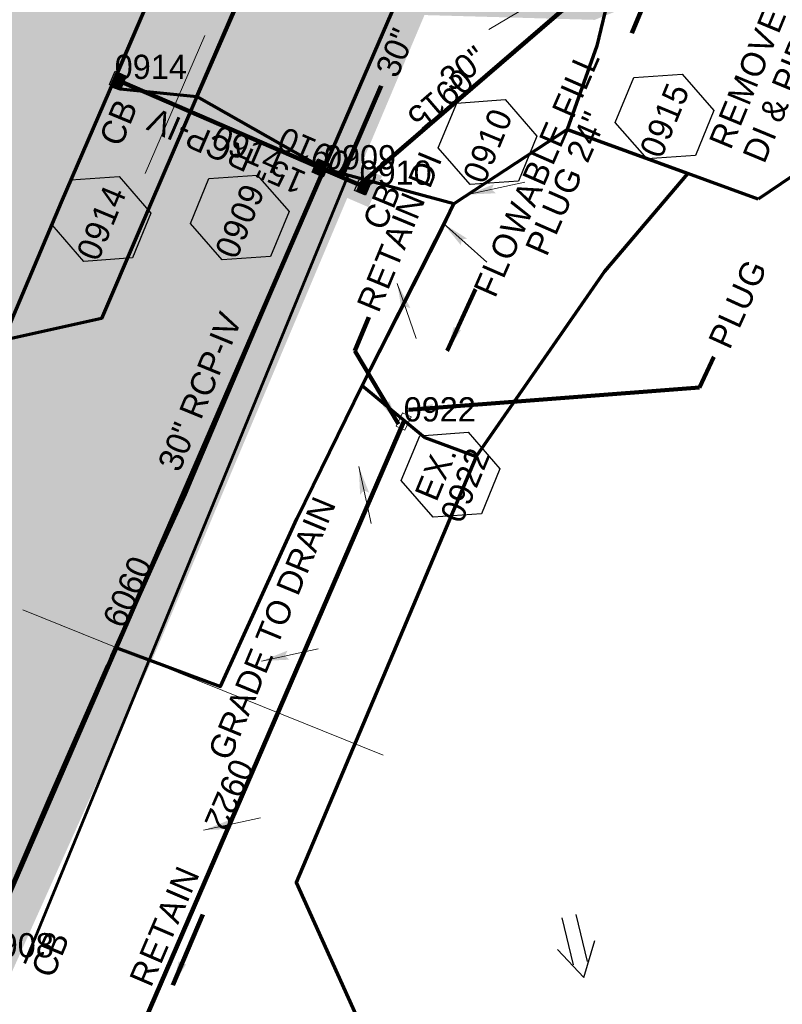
# Model space of a CAD drawing. Extents: x 1160024 to 2574774, y 200346 to 1150377.
# Tile 101 of 118: x 2483273 to 2483430, y 368753 to 368956. Entities that reach past the tile are written whole.
import ezdxf
from ezdxf.enums import TextEntityAlignment as Align

# ---------------------------------------------------------------- set-up
doc = ezdxf.new("R2010")
doc.units = 0
doc.header["$MEASUREMENT"] = 0
for name, pattern in [('DGN Style 2', [29.296317, 17.57779, -11.718527]), ('DGN Style 3', [41.014844, 29.296317, -11.718527]), ('DGN Style 6', [55.721595, 0.029296, -11.718527, 20.507422, -11.718527, 0.029296, -11.718527])]:
    doc.linetypes.add(name, pattern=pattern)
for name, color, linetype, lineweight in [('Exist Drainage Structure Drop Inlet CELL', 1, 'DGN Style 3', 0), ('Exist Plan Preparation Drainage Arrows Symbol CELL', 5, 'Continuous', 30), ('Exist Plan Preparation Drainage Notes Label', 31, 'Continuous', 30), ('Exist Plan Preparation Watershed Blue', 5, 'Continuous', 30), ('Prop Drainage Structure Box Number Symbol CELL', 9, 'Continuous', 30), ('Prop Drainage Structure Catch Basin Grate 840 03F CELL', 7, 'Continuous', 30), ('Prop Drainage Structure Catch Basin Grate 840 03F Label', 9, 'Continuous', 30), ('Prop Drainage Structure Catch Basin Grate 840 03G CELL', 7, 'Continuous', 30), ('Prop Drainage Structure Catch Basin Grate 840 03G Label', 9, 'Continuous', 30), ('Prop Drainage Structure Flowable Fill Label', 101, 'Continuous', 30), ('Prop Drainage Structure Pipe RCP 15in Class IV', 9, 'Continuous', 211), ('Prop Drainage Structure Pipe RCP 15in Class IV Label', 9, 'Continuous', 30), ('Prop Drainage Structure Pipe RCP 30in Class III', 9, 'Continuous', 211), ('Prop Drainage Structure Pipe RCP 30in Class III Label', 9, 'Continuous', 30), ('Prop Drainage Structure Pipe RCP 30in Class IV', 9, 'Continuous', 211), ('Prop Drainage Structure Pipe Removal Label', 9, 'Continuous', 30), ('Prop Drainage Structure Plot Symbol 20 Scale', 9, 'DGN Style 2', 13), ('Prop Drainage Structure Plot Symbol 50 Scale', 9, 'DGN Style 2', 13), ('Prop Plan Preparation Grade to Drain Arrows CELL', 7, 'Continuous', 13), ('Prop Plan Preparation Grade to Drain Arrows Label', 9, 'Continuous', 30)]:
    doc.layers.add(name, color=color, linetype=linetype, lineweight=lineweight)
for name, color, linetype, lineweight, plot in [('Scratch_Level_5', 6, 'Continuous', 0, False), ('Scratch_Level_6', 30, 'Continuous', 0, False), ('Scratch_Level_8', 171, 'Continuous', 0, False), ('Scratch_Level_9', 9, 'Continuous', 0, False)]:
    doc.layers.add(name, color=color, linetype=linetype, lineweight=lineweight, plot=plot)
doc.styles.add('Style-font041', font='font041.shx')
doc.styles.add('Style-GEOMETRICFUTURA_211_M_L', font='GEOMETRICFUTURA_211_M_L.shx')
doc.dimstyles.new('erosion_control', dxfattribs={"dimtxt": 4.99999, "dimasz": 9.99998, "dimexe": 2.499995, "dimexo": 2.499995, "dimgap": 2.499995, "dimtad": 0, "dimtih": 1, "dimtoh": 1, "dimzin": 3, "dimdsep": 46, "dimtxsty": 'Style-GEOMETRICFUTURA_211_M_L', "dimcen": 0.09, "dimaunit": 1, "dimadec": 4, "dimazin": 3, "dimtfac": 1, "dimtofl": 0, "dimtmove": 0, "dimatfit": 1, "dimfxl": 1, "dimtzin": 3, "dimlwd": 106, "dimarcsym": 0})

# ---------------------------------------------------------------- blocks, each defined once
blk = doc.blocks.new('PROP DRAINAGE STRUCTURE BOX NUMBER SYMBOL_19')
at = {"layer": 'Prop Drainage Structure Box Number Symbol CELL', "flags": 128}
blk.add_lwpolyline([(-5, 8.94), (5, 8.94), (9.47, 0), (5, -8.94), (-5, -8.94), (-9.47, 0), (-5, 8.94)], dxfattribs=at)
at = {"layer": 'Prop Drainage Structure Box Number Symbol CELL', "insert": (-0.6, -0.32), "char_height": 5, "attachment_point": 5, "line_spacing_factor": 0.6, "style": 'Style-GEOMETRICFUTURA_211_M_L'}
blk.add_mtext('\\T1.051;0909', dxfattribs=at)
blk = doc.blocks.new('PROP DRAINAGE STRUCTURE BOX NUMBER SYMBOL_20')
at = {"layer": 'Prop Drainage Structure Box Number Symbol CELL', "flags": 128}
blk.add_lwpolyline([(-5, 8.94), (5, 8.94), (9.47, 0), (5, -8.94), (-5, -8.94), (-9.47, 0), (-5, 8.94)], dxfattribs=at)
at = {"layer": 'Prop Drainage Structure Box Number Symbol CELL', "insert": (-0.62, -0.32), "char_height": 5, "attachment_point": 5, "line_spacing_factor": 0.6, "style": 'Style-GEOMETRICFUTURA_211_M_L'}
blk.add_mtext('\\T1.056;0910', dxfattribs=at)
blk = doc.blocks.new('PROP DRAINAGE STRUCTURE BOX NUMBER SYMBOL_22')
at = {"layer": 'Prop Drainage Structure Box Number Symbol CELL', "flags": 128}
blk.add_lwpolyline([(-5, 8.94), (5, 8.94), (9.47, 0), (5, -8.94), (-5, -8.94), (-9.47, 0), (-5, 8.94)], dxfattribs=at)
at = {"layer": 'Prop Drainage Structure Box Number Symbol CELL', "insert": (-0.73, -0.32), "char_height": 5, "attachment_point": 5, "line_spacing_factor": 0.6, "style": 'Style-GEOMETRICFUTURA_211_M_L'}
blk.add_mtext('\\T1.056;0914', dxfattribs=at)
blk = doc.blocks.new('PROP DRAINAGE STRUCTURE BOX NUMBER SYMBOL_23')
at = {"layer": 'Prop Drainage Structure Box Number Symbol CELL', "flags": 128}
blk.add_lwpolyline([(-5, 8.94), (5, 8.94), (9.47, 0), (5, -8.94), (-5, -8.94), (-9.47, 0), (-5, 8.94)], dxfattribs=at)
at = {"layer": 'Prop Drainage Structure Box Number Symbol CELL', "insert": (-0.64, -0.32), "char_height": 5, "attachment_point": 5, "line_spacing_factor": 0.6, "style": 'Style-GEOMETRICFUTURA_211_M_L'}
blk.add_mtext('\\T1.056;0915', dxfattribs=at)
blk = doc.blocks.new('PROP TERMINATOR ARROW_178')
at = {"layer": 'Prop Plan Preparation Grade to Drain Arrows CELL', "extrusion": (0, 0, -1)}
blk.add_solid([(5.71, 0.95), (0, 0), (5, 0), (5.71, -0.95)], dxfattribs=at)
blk = doc.blocks.new('PROP PLAN PREPARATION GRADE TO DRAIN ARROWS_36')
at = {"layer": 'Prop Plan Preparation Grade to Drain Arrows CELL'}
blk.add_line((-7, 0), (5, 0), dxfattribs=at)
blk.add_blockref('PROP TERMINATOR ARROW_178', (5, 0), dxfattribs=at)
blk = doc.blocks.new('PROP TERMINATOR ARROW_179')
at = {"layer": 'Prop Plan Preparation Grade to Drain Arrows CELL', "extrusion": (0, 0, -1)}
blk.add_solid([(5.71, 0.95), (0, 0), (5, 0), (5.71, -0.95)], dxfattribs=at)
blk = doc.blocks.new('PROP PLAN PREPARATION GRADE TO DRAIN ARROWS_37')
at = {"layer": 'Prop Plan Preparation Grade to Drain Arrows CELL'}
blk.add_line((-7, 0), (5, 0), dxfattribs=at)
blk.add_blockref('PROP TERMINATOR ARROW_179', (5, 0), dxfattribs=at)
blk = doc.blocks.new('PROP TERMINATOR ARROW_180')
at = {"layer": 'Prop Plan Preparation Grade to Drain Arrows CELL'}
blk.add_solid([(-5.71, 0.95), (0, 0), (-5, 0), (-5.71, -0.95)], dxfattribs=at)
blk = doc.blocks.new('PROP PLAN PREPARATION GRADE TO DRAIN ARROWS_38')
at = {"layer": 'Prop Plan Preparation Grade to Drain Arrows CELL'}
blk.add_line((-7, 0), (5, 0), dxfattribs=at)
blk.add_blockref('PROP TERMINATOR ARROW_180', (5, 0), dxfattribs=at)
blk = doc.blocks.new('PROP TERMINATOR ARROW_181')
at = {"layer": 'Prop Plan Preparation Grade to Drain Arrows CELL', "extrusion": (0, 0, -1)}
blk.add_solid([(5.71, 0.95), (0, 0), (5, 0), (5.71, -0.95)], dxfattribs=at)
blk = doc.blocks.new('PROP PLAN PREPARATION GRADE TO DRAIN ARROWS_39')
at = {"layer": 'Prop Plan Preparation Grade to Drain Arrows CELL'}
blk.add_line((-7, 0), (5, 0), dxfattribs=at)
blk.add_blockref('PROP TERMINATOR ARROW_181', (5, 0), dxfattribs=at)
blk = doc.blocks.new('PROP TERMINATOR ARROW_182')
at = {"layer": 'Prop Plan Preparation Grade to Drain Arrows CELL'}
blk.add_solid([(-5.71, 0.95), (0, 0), (-5, 0), (-5.71, -0.95)], dxfattribs=at)
blk = doc.blocks.new('PROP PLAN PREPARATION GRADE TO DRAIN ARROWS_40')
at = {"layer": 'Prop Plan Preparation Grade to Drain Arrows CELL'}
blk.add_line((-7, 0), (5, 0), dxfattribs=at)
blk.add_blockref('PROP TERMINATOR ARROW_182', (5, 0), dxfattribs=at)
blk = doc.blocks.new('PROP TERMINATOR ARROW_183')
at = {"layer": 'Prop Plan Preparation Grade to Drain Arrows CELL', "extrusion": (0, 0, -1)}
blk.add_solid([(5.71, 0.95), (0, 0), (5, 0), (5.71, -0.95)], dxfattribs=at)
blk = doc.blocks.new('PROP PLAN PREPARATION GRADE TO DRAIN ARROWS_41')
at = {"layer": 'Prop Plan Preparation Grade to Drain Arrows CELL'}
blk.add_line((-7, 0), (5, 0), dxfattribs=at)
blk.add_blockref('PROP TERMINATOR ARROW_183', (5, 0), dxfattribs=at)
blk = doc.blocks.new('PROP TERMINATOR ARROW_202')
at = {"layer": 'Prop Plan Preparation Grade to Drain Arrows CELL'}
blk.add_solid([(-5.71, 0.95), (0, 0), (-5, 0), (-5.71, -0.95)], dxfattribs=at)
blk = doc.blocks.new('PROP PLAN PREPARATION GRADE TO DRAIN ARROWS_42')
at = {"layer": 'Prop Plan Preparation Grade to Drain Arrows CELL'}
blk.add_line((-7, 0), (5, 0), dxfattribs=at)
blk.add_blockref('PROP TERMINATOR ARROW_202', (5, 0), dxfattribs=at)
blk = doc.blocks.new('EXIST PLAN PREPARATION DRAINAGE ARROWS SYMBOL_167')
at = {"layer": 'Exist Plan Preparation Drainage Arrows Symbol CELL'}
for p, q in [((-3.87, 1.5), (6.13, 1.5)), ((-3.87, -1.5), (6.13, -1.5))]:
    blk.add_line(p, q, dxfattribs=at)
at = {"layer": 'Exist Plan Preparation Drainage Arrows Symbol CELL', "flags": 128}
blk.add_lwpolyline([(0, 3.97), (-6.87, 0), (0, -3.97)], dxfattribs=at)
blk = doc.blocks.new('EXIST DRAINAGE STRUCTURE DROP INLET_9')
at = {"layer": 'Exist Drainage Structure Drop Inlet CELL', "color": 1, "flags": 128}
blk.add_lwpolyline([(-1.5, 1), (1.5, 1), (1.5, -1), (-1.5, -1), (-1.5, 1)], dxfattribs=at)
blk = doc.blocks.new('PROP DRAINAGE STRUCTURE CATCH BASIN GRATE 840 03G_7')
at = {"layer": 'Prop Drainage Structure Catch Basin Grate 840 03G CELL', "flags": 128}
for points in [[(1.5, 0), (-1.5, 0), (-1.5, 2), (1.5, 2), (1.5, -0.5), (-1.5, -0.5), (-1.5, 0)], [(1.49, 0.01), (-1.49, 0.01), (-1.49, 1.99), (1.49, 1.99), (1.49, 0.01)], [(-1.36, 1.86), (1.36, 1.86), (1.36, 0.14), (-1.36, 0.14), (-1.36, 1.86)]]:
    blk.add_lwpolyline(points, dxfattribs=at)
for points in [[(-1.35, 1.62), (-1.12, 1.85, -1), (-1.03, 1.76), (-1.26, 1.53, -1), (-1.35, 1.62)], [(-1.26, 1.26, -1), (-1.35, 1.35), (-0.83, 1.85, -1), (-0.75, 1.76), (-1.26, 1.26)], [(-1.35, 1.07), (-0.55, 1.85, -1), (-0.46, 1.76), (-1.26, 0.98, -1), (-1.35, 1.07)], [(-1.26, 0.7, -1), (-1.35, 0.79), (-0.27, 1.85, -1), (-0.18, 1.76), (-1.26, 0.7)], [(-1.35, 0.52), (-0.06, 1.77), (-0.06, 1.59), (-1.26, 0.43, -1), (-1.35, 0.52)], [(-1.26, 0.15, -1), (-1.35, 0.24), (-0.06, 1.49), (-0.06, 1.32), (-1.26, 0.15)], [(-1.06, 0.24), (-0.06, 1.22), (-0.06, 1.04), (-0.97, 0.15, -1), (-1.06, 0.24)], [(-0.69, 0.15, -1), (-0.78, 0.24), (-0.06, 0.94), (-0.06, 0.76), (-0.69, 0.15)], [(-0.49, 0.24), (-0.06, 0.66), (-0.06, 0.49), (-0.41, 0.15, -1), (-0.49, 0.24)], [(-0.12, 0.15, -1), (-0.21, 0.24), (-0.06, 0.39), (-0.06, 0.21), (-0.12, 0.15)], [(0.06, 1.61), (0.3, 1.85, -1), (0.39, 1.76), (0.06, 1.44), (0.06, 1.61)], [(0.06, 1.34), (0.58, 1.85, -1), (0.67, 1.76), (0.06, 1.16), (0.06, 1.34)], [(0.06, 1.06), (0.87, 1.85, -1), (0.96, 1.76), (0.06, 0.89), (0.06, 1.06)], [(0.06, 0.78), (1.15, 1.85, -1), (1.24, 1.76), (0.06, 0.61), (0.06, 0.78)], [(0.06, 0.51), (1.26, 1.67, -1), (1.35, 1.58), (0.06, 0.33), (0.06, 0.51)], [(0.07, 0.24), (1.26, 1.4, -1), (1.35, 1.31), (0.16, 0.15), (0.07, 0.24)], [(0.36, 0.24), (1.26, 1.12, -1), (1.35, 1.03), (0.44, 0.15), (0.36, 0.24)], [(0.64, 0.24), (1.26, 0.84, -1), (1.35, 0.76), (0.73, 0.15), (0.64, 0.24)], [(0.92, 0.24), (1.26, 0.57, -1), (1.35, 0.48), (1.01, 0.15), (0.92, 0.24)], [(1.21, 0.24), (1.26, 0.29, -1), (1.35, 0.2), (1.29, 0.15, -1), (1.21, 0.24)]]:
    blk.add_lwpolyline(points, format="xyb", dxfattribs=at)
at = {"layer": 'Prop Drainage Structure Plot Symbol 20 Scale', "extrusion": (0, 0, -1)}
blk.add_solid([(2, 2.04), (-2, 2.04), (2, -1.96), (-2, -1.96)], dxfattribs=at)
at = {"layer": 'Prop Drainage Structure Plot Symbol 50 Scale'}
blk.add_solid([(-3.5, 3.54), (3.5, 3.54), (-3.5, -3.46), (3.5, -3.46)], dxfattribs=at)
blk = doc.blocks.new('PROP DRAINAGE STRUCTURE CATCH BASIN GRATE 840 03G_8')
at = {"layer": 'Prop Drainage Structure Catch Basin Grate 840 03G CELL', "flags": 128}
for points in [[(1.5, 0), (-1.5, 0), (-1.5, 2), (1.5, 2), (1.5, -0.5), (-1.5, -0.5), (-1.5, 0)], [(1.49, 0.01), (-1.49, 0.01), (-1.49, 1.99), (1.49, 1.99), (1.49, 0.01)], [(-1.36, 1.86), (1.36, 1.86), (1.36, 0.14), (-1.36, 0.14), (-1.36, 1.86)]]:
    blk.add_lwpolyline(points, dxfattribs=at)
for points in [[(-1.35, 1.62), (-1.12, 1.85, -1), (-1.03, 1.76), (-1.26, 1.53, -1), (-1.35, 1.62)], [(-1.26, 1.26, -1), (-1.35, 1.35), (-0.83, 1.85, -1), (-0.75, 1.76), (-1.26, 1.26)], [(-1.35, 1.07), (-0.55, 1.85, -1), (-0.46, 1.76), (-1.26, 0.98, -1), (-1.35, 1.07)], [(-1.26, 0.7, -1), (-1.35, 0.79), (-0.27, 1.85, -1), (-0.18, 1.76), (-1.26, 0.7)], [(-1.35, 0.52), (-0.06, 1.77), (-0.06, 1.59), (-1.26, 0.43, -1), (-1.35, 0.52)], [(-1.26, 0.15, -1), (-1.35, 0.24), (-0.06, 1.49), (-0.06, 1.32), (-1.26, 0.15)], [(-1.06, 0.24), (-0.06, 1.22), (-0.06, 1.04), (-0.97, 0.15, -1), (-1.06, 0.24)], [(-0.69, 0.15, -1), (-0.78, 0.24), (-0.06, 0.94), (-0.06, 0.76), (-0.69, 0.15)], [(-0.49, 0.24), (-0.06, 0.66), (-0.06, 0.49), (-0.41, 0.15, -1), (-0.49, 0.24)], [(-0.12, 0.15, -1), (-0.21, 0.24), (-0.06, 0.39), (-0.06, 0.21), (-0.12, 0.15)], [(0.06, 1.61), (0.3, 1.85, -1), (0.39, 1.76), (0.06, 1.44), (0.06, 1.61)], [(0.06, 1.34), (0.58, 1.85, -1), (0.67, 1.76), (0.06, 1.16), (0.06, 1.34)], [(0.06, 1.06), (0.87, 1.85, -1), (0.96, 1.76), (0.06, 0.89), (0.06, 1.06)], [(0.06, 0.78), (1.15, 1.85, -1), (1.24, 1.76), (0.06, 0.61), (0.06, 0.78)], [(0.06, 0.51), (1.26, 1.67, -1), (1.35, 1.58), (0.06, 0.33), (0.06, 0.51)], [(0.07, 0.24), (1.26, 1.4, -1), (1.35, 1.31), (0.16, 0.15), (0.07, 0.24)], [(0.36, 0.24), (1.26, 1.12, -1), (1.35, 1.03), (0.44, 0.15), (0.36, 0.24)], [(0.64, 0.24), (1.26, 0.84, -1), (1.35, 0.76), (0.73, 0.15), (0.64, 0.24)], [(0.92, 0.24), (1.26, 0.57, -1), (1.35, 0.48), (1.01, 0.15), (0.92, 0.24)], [(1.21, 0.24), (1.26, 0.29, -1), (1.35, 0.2), (1.29, 0.15, -1), (1.21, 0.24)]]:
    blk.add_lwpolyline(points, format="xyb", dxfattribs=at)
at = {"layer": 'Prop Drainage Structure Plot Symbol 20 Scale', "extrusion": (0, 0, -1)}
blk.add_solid([(2, 2.04), (-2, 2.04), (2, -1.96), (-2, -1.96)], dxfattribs=at)
at = {"layer": 'Prop Drainage Structure Plot Symbol 50 Scale'}
blk.add_solid([(-3.5, 3.54), (3.5, 3.54), (-3.5, -3.46), (3.5, -3.46)], dxfattribs=at)
blk = doc.blocks.new('PROP DRAINAGE STRUCTURE CATCH BASIN GRATE 840 03F_7')
at = {"layer": 'Prop Drainage Structure Catch Basin Grate 840 03F CELL', "flags": 128}
for points in [[(1.5, -0.04), (-1.5, -0.04), (-1.5, 1.96), (1.5, 1.96), (1.5, -0.54), (-1.5, -0.54), (-1.5, -0.04)], [(-1.49, -0.03), (-1.49, 1.95), (1.49, 1.95), (1.49, -0.03), (-1.49, -0.03)], [(1.29, 0.09), (-1.36, 0.09), (-1.36, 1.82), (1.36, 1.82), (1.36, 0.16)], [(-0.06, 1.57), (-0.06, 1.4), (-0.39, 1.72)]]:
    blk.add_lwpolyline(points, dxfattribs=at)
for points in [[(-0.06, 0.47), (-0.06, 0.29), (-1.35, 1.54, -1), (-1.26, 1.63), (-0.06, 0.47)], [(-0.16, 0.11), (-1.35, 1.27, -1), (-1.26, 1.36), (-0.07, 0.2, -1), (-0.16, 0.11)], [(-0.44, 0.11), (-1.35, 0.99, -1), (-1.26, 1.08), (-0.36, 0.2, -1), (-0.44, 0.11)], [(-0.73, 0.11), (-1.35, 0.71, -1), (-1.26, 0.8), (-0.64, 0.2, -1), (-0.73, 0.11)], [(-1.01, 0.11), (-1.35, 0.44, -1), (-1.26, 0.53), (-0.92, 0.2, -1), (-1.01, 0.11)], [(-1.35, 0.16, -1), (-1.26, 0.25), (-1.21, 0.2, -1), (-1.29, 0.11), (-1.35, 0.16)], [(-0.06, 0.74), (-0.06, 0.57), (-1.24, 1.72, -1), (-1.15, 1.8), (-0.06, 0.74)], [(-0.06, 0.85), (-0.96, 1.72, -1), (-0.87, 1.8), (-0.06, 1.02), (-0.06, 0.85)], [(-0.58, 1.8), (-0.06, 1.3), (-0.06, 1.12), (-0.67, 1.72, -1), (-0.58, 1.8)], [(-0.06, 1.4), (-0.39, 1.72, -1), (-0.3, 1.8), (-0.06, 1.57), (-0.06, 1.4)], [(0.06, 1.55), (0.06, 1.73), (1.35, 0.48, -1), (1.26, 0.39), (0.06, 1.55)], [(0.06, 1.45), (1.35, 0.2, -1), (1.26, 0.11), (0.06, 1.28), (0.06, 1.45)], [(0.06, 1.17), (1.06, 0.2, -1), (0.97, 0.11), (0.06, 1), (0.06, 1.17)], [(0.06, 0.9), (0.78, 0.2, -1), (0.69, 0.11), (0.06, 0.72), (0.06, 0.9)], [(0.06, 0.62), (0.49, 0.2, -1), (0.41, 0.11), (0.06, 0.45), (0.06, 0.62)], [(0.06, 0.34), (0.21, 0.2, -1), (0.12, 0.11), (0.06, 0.17), (0.06, 0.34)], [(1.26, 0.66), (0.18, 1.72, -1), (0.27, 1.8), (1.35, 0.75, -1), (1.26, 0.66)], [(1.26, 0.94), (0.46, 1.72, -1), (0.55, 1.8), (1.35, 1.03, -1), (1.26, 0.94)], [(1.26, 1.22), (0.75, 1.72, -1), (0.83, 1.8), (1.35, 1.3, -1), (1.26, 1.22)], [(1.26, 1.49), (1.03, 1.72, -1), (1.12, 1.8), (1.35, 1.58, -1), (1.26, 1.49)]]:
    blk.add_lwpolyline(points, format="xyb", dxfattribs=at)
at = {"layer": 'Prop Drainage Structure Plot Symbol 20 Scale', "extrusion": (0, 0, -1)}
blk.add_solid([(2, 2), (-2, 2), (2, -2), (-2, -2)], dxfattribs=at)
at = {"layer": 'Prop Drainage Structure Plot Symbol 50 Scale', "extrusion": (0, 0, -1)}
blk.add_solid([(3.5, 3.5), (-3.5, 3.5), (3.5, -3.5), (-3.5, -3.5)], dxfattribs=at)
blk = doc.blocks.new('PROP DRAINAGE STRUCTURE BOX NUMBER SYMBOL_282')
at = {"layer": 'Prop Drainage Structure Box Number Symbol CELL', "flags": 128}
blk.add_lwpolyline([(-5, 8.94), (5, 8.94), (9.47, 0), (5, -8.94), (-5, -8.94), (-9.47, 0), (-5, 8.94)], dxfattribs=at)
at = {"layer": 'Prop Drainage Structure Box Number Symbol CELL', "insert": (-0.77, -0.32), "char_height": 5, "attachment_point": 5, "line_spacing_factor": 0.786545, "style": 'Style-GEOMETRICFUTURA_211_M_L'}
blk.add_mtext('\\T1.057;EX.\\P0922', dxfattribs=at)

msp = doc.modelspace()

# ---------------------------------------------------------------- hatches: boundary and pattern name
at = {"layer": 'Scratch_Level_6'}
msp.add_hatch(color=256, dxfattribs=at).paths.add_polyline_path([(2482474.94, 367420.19), (2482471.85, 367422.73), (2482435.26, 367476.58), (2482402.2, 367525.23), (2482419.97, 367532.15), (2482463.91, 367534.88), (2482527.41, 367572.3), (2482618.46, 367637.89), (2482671.72, 367666.15), (2482693.43, 367707.74), (2482708.83, 367715.94), (2482765.41, 367774.37), (2482805.67, 367815.95), (2482839.36, 367878.19), (2482875.27, 367933.64), (2482906.17, 368003.38), (2482956.63, 368117.24), (2482997.93, 368220.2), (2483035.29, 368334), (2483022.84, 368369.74), (2483006.48, 368416.66), (2483006.73, 368451.15), (2483018.08, 368468.6), (2483051.39, 368519.82), (2483091.71, 368572.45), (2483122.05, 368623.39), (2483136.32, 368658.7), (2483152.52, 368717.58), (2483158.4, 368738.99), (2483146.72, 368749.86), (2483127.93, 368755.75), (2483121.57, 368767.87), (2483128.62, 368790.48), (2483169.99, 368777.58), (2483190.23, 368788.76), (2483226.15, 368898.23), (2483267.42, 368990.7), (2483259.21, 368996.77), (2483254.64, 369000.15), (2483249.25, 369012.75), (2483249.71, 369021.8), (2483257.25, 369033.68), (2483268.66, 369040.08), (2483274.76, 369040.36), (2483397.82, 369000.76), (2483457.41, 368981.59), (2483457.92, 368979.7), (2483437.83, 368974.25), (2483391.28, 368955.58), (2483356.18, 368956.57), (2483325.68, 368884.36), (2483300.89, 368825.65), (2483230.14, 368668.08), (2483289.79, 368649.03), (2483314.22, 368661.15), (2483339.18, 368713.24), (2483351.73, 368722), (2483383.47, 368708.28), (2483348, 368626.25), (2483284.1, 368575.05), (2483233.64, 368569.54), (2483189.22, 368407.23), (2483134.3, 368265.97), (2483058.6, 368071.25), (2483051.2, 368015.06), (2483013.43, 367969.92), (2482938.88, 367836.08), (2482928.31, 367770.02), (2482882.4, 367741.99), (2482866.68, 367697.56), (2482813.39, 367633.34), (2482774.37, 367613.73), (2482720.52, 367599.21), (2482670.31, 367566.66), (2482592.3, 367530.38), (2482505.23, 367478.62), (2482485.7, 367449.46)])

# ---------------------------------------------------------------- linework, layer by layer
at = {"layer": 'Exist Plan Preparation Watershed Blue', "color": 5, "linetype": 'Continuous', "lineweight": 70, "flags": 128}
for points in [[(2483309.26, 368939.79), (2483335.49, 368924.85), (2483351.28, 368961.42), (2483351.28, 368961.42), (2483353.46, 368965.99), (2483357.24, 368972.19), (2483357.24, 368972.19), (2483365.77, 368981.71), (2483369.2, 368984.6), (2483360.8, 369038.51), (2483327.61, 369049.86), (2483328.1, 368982.84), (2483309.26, 368939.79)], [(2483425, 368918.63), (2483385.57, 368932.95), (2483362.24, 368917.64), (2483335.49, 368924.85), (2483351.28, 368961.42), (2483353.46, 368965.99), (2483357.24, 368972.19), (2483361.32, 368977.3), (2483365.77, 368981.71), (2483369.52, 368984.67), (2483378.23, 368990.12), (2483387.42, 368993.85), (2483395.3, 368995.69), (2483400.85, 368996.31), (2483414.96, 368995.86), (2483465.42, 368978.44), (2483480.12, 368973.34), (2483460.64, 368942.77), (2483425, 368918.63)], [(2483229.75, 368776.31), (2483264.77, 368761.85), (2483271.55, 368778.16), (2483278.81, 368795.03), (2483287.72, 368815.35), (2483290.92, 368822.56), (2483291.34, 368823.51), (2483291.74, 368824.41), (2483296.73, 368835.52), (2483306.88, 368857.83), (2483314.99, 368877.17), (2483323.91, 368898.05), (2483332.99, 368919.08), (2483335.49, 368924.85), (2483309.26, 368939.79), (2483297.13, 368911.71), (2483289.56, 368894.03), (2483269.17, 368889.47), (2483263.85, 368876.74), (2483257.04, 368857.53), (2483243.38, 368817.8), (2483230.73, 368779.33), (2483229.75, 368776.31)], [(2483356.22, 368869.49), (2483366.82, 368865.61), (2483393.33, 368903.69), (2483410.51, 368923.91), (2483385.57, 368932.95), (2483362.24, 368917.64), (2483343.35, 368880.23), (2483356.22, 368869.49)], [(2483335.49, 368924.85), (2483331.13, 368914.77), (2483321.33, 368892.01), (2483308.65, 368862.07), (2483295.61, 368833.03), (2483292.55, 368826.22), (2483314.13, 368818.16), (2483329.89, 368852.7), (2483343.35, 368880.23), (2483359.06, 368911.06), (2483362.24, 368917.64), (2483335.49, 368924.85)]]:
    msp.add_lwpolyline(points, close=True, dxfattribs=at)
for points in [[(2483272.02, 368967.13), (2483258.58, 368935.95), (2483247, 368909.01), (2483243.33, 368900.2), (2483238.63, 368888.62), (2483231.76, 368871.05), (2483226.25, 368856.32), (2483221.84, 368844.09), (2483212.99, 368818.21), (2483203.15, 368786.88), (2483215.38, 368778.48), (2483215.38, 368778.48), (2483229.75, 368776.31), (2483238.66, 368803.85), (2483246.88, 368828.15), (2483251.22, 368840.99), (2483263.47, 368875.84), (2483281.32, 368917.97), (2483306.42, 368976.09)], [(2483306.64, 368976.79), (2483291.7, 368941.99), (2483293.44, 368941.36), (2483293.44, 368941.36), (2483309.26, 368939.79), (2483314.68, 368952.35), (2483320.82, 368966.55)], [(2483394.26, 368960.9), (2483391.74, 368950.26), (2483385.57, 368932.95), (2483410.51, 368923.91), (2483393.33, 368903.69), (2483366.82, 368865.61), (2483329.75, 368777.79), (2483355.89, 368719.73), (2483364.22, 368716.32), (2483372.71, 368712.25), (2483380.89, 368686.48), (2483369.45, 368657.64), (2483356.74, 368636.33)], [(2483247.25, 368647.59), (2483242.05, 368649.82), (2483238.88, 368653.65), (2483236.8, 368659.14), (2483238.04, 368664.44), (2483238.04, 368664.44), (2483224.76, 368664.66), (2483264.77, 368761.85), (2483264.85, 368762.34), (2483292.55, 368826.22), (2483314.13, 368818.16), (2483329.89, 368852.7), (2483343.35, 368880.23), (2483356.22, 368869.49), (2483366.82, 368865.61), (2483329.75, 368777.79), (2483355.89, 368719.73), (2483364.22, 368716.32), (2483343.68, 368668.77), (2483340.01, 368660.27), (2483336.98, 368656.45), (2483334.37, 368652.26), (2483325.04, 368641.77)]]:
    msp.add_lwpolyline(points, dxfattribs=at)
at = {"layer": 'Prop Drainage Structure Pipe RCP 15in Class IV'}
msp.add_line((2483292.3, 368943.4), (2483335.45, 368924.76), dxfattribs=at)
at = {"layer": 'Prop Drainage Structure Pipe RCP 30in Class III'}
for p, q in [((2483390.73, 368962.84), (2483342.79, 368921.59)), ((2483335.45, 368924.76), (2483264.88, 368762.33))]:
    msp.add_line(p, q, dxfattribs=at)
at = {"layer": 'Prop Drainage Structure Pipe RCP 30in Class IV'}
msp.add_line((2483342.79, 368921.59), (2483335.45, 368924.76), dxfattribs=at)
at = {"layer": 'Scratch_Level_5'}
for p, q in [((2483310.88, 368952.36), (2483298.59, 368923.91)), ((2483294.17, 368942.69), (2483335.49, 368924.85)), ((2483313.22, 368817.9), (2483273.35, 368833.95)), ((2483347.69, 368804.02), (2483273.35, 368833.95)), ((2483261.45, 368754.25), (2483277.84, 368792.77))]:
    msp.add_line(p, q, dxfattribs=at)
at = {"layer": 'Scratch_Level_5', "lineweight": 53}
msp.add_line((2483340.33, 368923.27), (2483273.7, 368761.04), dxfattribs=at)
at = {"layer": 'Scratch_Level_9', "lineweight": 120}
msp.add_line((2483351.89, 368872.8), (2483290.45, 368730.65), dxfattribs=at)

# ---------------------------------------------------------------- block references
at = {"layer": 'Exist Drainage Structure Drop Inlet CELL', "color": 5, "linetype": 'DGN Style 6', "lineweight": 140, "rotation": 65}
msp.add_blockref('EXIST DRAINAGE STRUCTURE DROP INLET_9', (2483351.89, 368872.8), dxfattribs=at)
at = {"layer": 'Exist Plan Preparation Drainage Arrows Symbol CELL', "rotation": 103.6170590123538}
msp.add_blockref('EXIST PLAN PREPARATION DRAINAGE ARROWS SYMBOL_167', (2483387.45, 368764.88), dxfattribs=at)
at = {"layer": 'Prop Drainage Structure Box Number Symbol CELL'}
for name, p, rotation in [('PROP DRAINAGE STRUCTURE BOX NUMBER SYMBOL_23', (2483405.68, 368935.66), 67.56305879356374), ('PROP DRAINAGE STRUCTURE BOX NUMBER SYMBOL_20', (2483369.2, 368930.38), 67.56305879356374), ('PROP DRAINAGE STRUCTURE BOX NUMBER SYMBOL_22', (2483289.59, 368914.56), 67.5630587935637), ('PROP DRAINAGE STRUCTURE BOX NUMBER SYMBOL_19', (2483318.08, 368914.84), 67.56305879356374), ('PROP DRAINAGE STRUCTURE BOX NUMBER SYMBOL_282', (2483361.57, 368861.82), 67.56305879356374)]:
    msp.add_blockref(name, p, dxfattribs=dict(at, rotation=rotation))
at = {"layer": 'Prop Drainage Structure Plot Symbol 20 Scale'}
for name, p, rotation in [('PROP DRAINAGE STRUCTURE CATCH BASIN GRATE 840 03F_7', (2483292.3, 368943.4), 246.6397317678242), ('PROP DRAINAGE STRUCTURE CATCH BASIN GRATE 840 03G_7', (2483335.45, 368924.76), 66.63973176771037), ('PROP DRAINAGE STRUCTURE CATCH BASIN GRATE 840 03G_8', (2483342.79, 368921.59), 246.6397317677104)]:
    msp.add_blockref(name, p, dxfattribs=dict(at, rotation=rotation))
at = {"layer": 'Prop Plan Preparation Grade to Drain Arrows CELL'}
for name, p, rotation in [('PROP PLAN PREPARATION GRADE TO DRAIN ARROWS_42', (2483375.46, 368957.19), 30.77017123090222), ('PROP PLAN PREPARATION GRADE TO DRAIN ARROWS_41', (2483370, 368920.62), 192.2582123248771), ('PROP PLAN PREPARATION GRADE TO DRAIN ARROWS_36', (2483363.81, 368910.27), 138.4318413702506), ('PROP PLAN PREPARATION GRADE TO DRAIN ARROWS_37', (2483352.18, 368896.5), 108.8294508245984), ('PROP PLAN PREPARATION GRADE TO DRAIN ARROWS_38', (2483343.69, 368858.6), 102.2582123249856), ('PROP PLAN PREPARATION GRADE TO DRAIN ARROWS_39', (2483327.43, 368824.48), 192.2582123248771), ('PROP PLAN PREPARATION GRADE TO DRAIN ARROWS_40', (2483315.53, 368789.6), 192.2582123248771)]:
    msp.add_blockref(name, p, dxfattribs=dict(at, rotation=rotation))

# ---------------------------------------------------------------- texts
at = {"layer": 'Prop Drainage Structure Catch Basin Grate 840 03F Label', "style": 'Style-GEOMETRICFUTURA_211_M_L'}
msp.add_text('CB', height=5, rotation=67.5631, dxfattribs=at).set_placement((2483293.05, 368934.43), align=Align.MIDDLE_CENTER)
at = {"layer": 'Prop Drainage Structure Catch Basin Grate 840 03F Label', "char_height": 5, "line_spacing_factor": 0.6, "style": 'Style-GEOMETRICFUTURA_211_M_L'}
for s, insert, attachment_point, rotation in [('30"', (2483348.25, 368944.31), 4, 66.7214), ('\\T1.047;PLUG 24"', (2483391.66, 368936.23), 6, 66.3488), ('\\T1.052;PLUG', (2483416.85, 368888.42), 4, 65.4934)]:
    msp.add_mtext(s, dxfattribs=dict(at, insert=insert, attachment_point=attachment_point, rotation=rotation))
at = {"layer": 'Prop Drainage Structure Catch Basin Grate 840 03G Label', "style": 'Style-GEOMETRICFUTURA_211_M_L'}
for p in [(2483347.36, 368917.13), (2483278.99, 368763.03)]:
    msp.add_text('CB', height=5, rotation=67.5631, dxfattribs=at).set_placement(p, align=Align.MIDDLE_CENTER)
at = {"layer": 'Prop Drainage Structure Flowable Fill Label', "insert": (2483366.15, 368900.04), "char_height": 5, "attachment_point": 1, "rotation": 66.4197, "line_spacing_factor": 0.6, "style": 'Style-GEOMETRICFUTURA_211_M_L'}
msp.add_mtext('\\T1.054;FLOWABLE FILL', dxfattribs=at)
at = {"layer": 'Prop Drainage Structure Pipe RCP 15in Class IV Label', "style": 'Style-GEOMETRICFUTURA_211_M_L'}
msp.add_text('15" RCP-IV ', height=5, rotation=156.6397, dxfattribs=at).set_placement((2483314.51, 368928.9), align=Align.MIDDLE_CENTER)
at = {"layer": 'Prop Drainage Structure Pipe RCP 30in Class III Label', "style": 'Style-GEOMETRICFUTURA_211_M_L'}
for s, rotation, p in [('30" ', 37.5433, (2483364.9, 368946.17)), ('30" RCP-IV', 67.7675, (2483309.84, 368878.95))]:
    msp.add_text(s, height=5, rotation=rotation, dxfattribs=at).set_placement(p, align=Align.MIDDLE_CENTER)
at = {"layer": 'Prop Drainage Structure Pipe Removal Label', "char_height": 5, "attachment_point": 1, "style": 'Style-GEOMETRICFUTURA_211_M_L'}
for s, insert, rotation, line_spacing_factor in [('\\T1.054;REMOVE\\PDI & PIPE', (2483414.69, 368930.5), 67.5631, 0.900001), ('\\T1.050;RETAIN DI', (2483342.08, 368896.88), 67.5631, 0.900001), ('\\T1.060;RETAIN', (2483295.18, 368757.92), 66.7935, 0.6)]:
    msp.add_mtext(s, dxfattribs=dict(at, insert=insert, rotation=rotation, line_spacing_factor=line_spacing_factor))
at = {"layer": 'Prop Plan Preparation Grade to Drain Arrows Label', "style": 'Style-GEOMETRICFUTURA_211_M_L'}
msp.add_text('GRADE TO DRAIN', height=5, rotation=67.5631, dxfattribs=at).set_placement((2483324.71, 368830.16), align=Align.MIDDLE_CENTER)
at = {"layer": 'Scratch_Level_8', "linetype": 'Continuous', "style": 'Style-font041'}
for s, p in [('0914', (2483292.3, 368948.4)), ('0909', (2483335.45, 368929.76)), ('0910', (2483342.79, 368926.59)), ('0922', (2483351.89, 368877.8)), ('0908', (2483264.88, 368767.33))]:
    msp.add_text(s, height=5, dxfattribs=at).set_placement(p, align=Align.TOP_LEFT)
at = {"layer": 'Scratch_Level_8', "linetype": 'Continuous', "lineweight": 30, "style": 'Style-font041'}
for s, rotation, p in [('0915', 220.7112, (2483366.76, 368942.22)), ('0914', 336.6397, (2483313.87, 368934.08)), ('0910', 156.6397, (2483339.12, 368923.18)), ('0909', 246.5192, (2483300.17, 368843.54)), ('0922', 246.6234, (2483321.17, 368801.72))]:
    msp.add_text(s, height=5, rotation=rotation, dxfattribs=at).set_placement(p, align=Align.TOP_LEFT)

# ---------------------------------------------------------------- leaders
at = {"layer": 'Exist Plan Preparation Drainage Notes Label'}
for points in [[(2483360.86, 368887.39), (2483366.7, 368900.07)], [(2483304.3, 368756.58), (2483310.46, 368771.19)]]:
    msp.add_leader(points, dimstyle='erosion_control', override={"dimtxt": 5, "dimasz": 5, "dimgap": 0, "dimlwd": 65534}, dxfattribs=at)
at = {"layer": 'Prop Drainage Structure Catch Basin Grate 840 03F Label'}
for points in [[(2483393.51, 368967.14), (2483404.13, 368965.38), (2483398.92, 368952.81)], [(2483339.16, 368923.16), (2483347.27, 368942.01)], [(2483352.91, 368875.19), (2483412.91, 368879.77), (2483415.81, 368886.15)]]:
    msp.add_leader(points, dimstyle='erosion_control', override={"dimtxt": 5, "dimasz": 5, "dimgap": 0, "dimlwd": 65534}, dxfattribs=at)
at = {"layer": 'Prop Drainage Structure Pipe Removal Label'}
msp.add_leader([(2483350.8, 368872.24), (2483341.83, 368887.37), (2483344.71, 368894.33)], dimstyle='erosion_control', override={"dimtxt": 5, "dimasz": 5, "dimgap": 0, "dimlwd": 65534}, dxfattribs=at)

doc.saveas('drawing.dxf')
